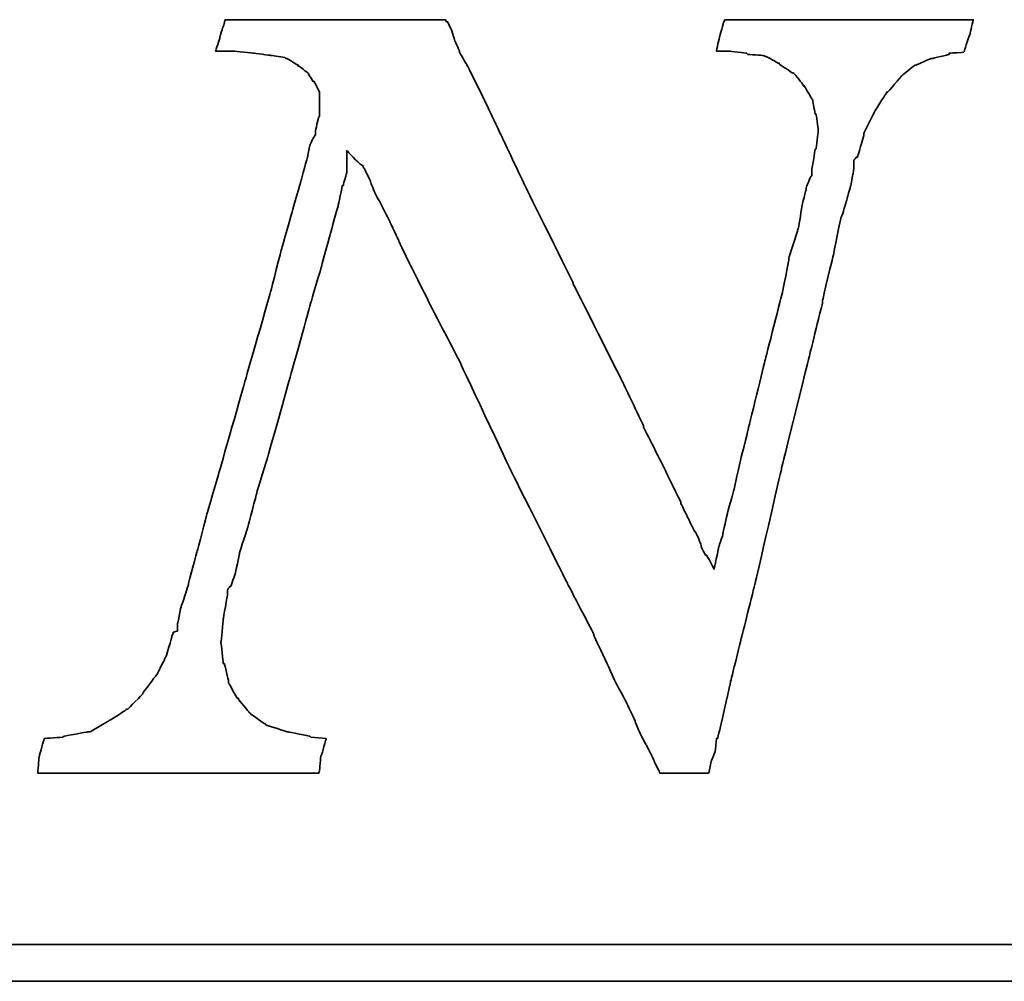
# Model space of a CAD drawing. Header units: millimetres. Extents: x 21 to 553, y -27 to 131.
# Tile 47 of 51: x 438.46 to 444.14, y 21.55 to 27.09. Entities that reach past the tile are written whole.
import ezdxf

# ---------------------------------------------------------------- set-up
doc = ezdxf.new("R2010")
doc.units = ezdxf.units.MM
doc.header["$LTSCALE"] = 0.15
doc.layers.add('DIM', color=4, linetype='CONTINUOUS')
doc.layers.add('layer 1', color=7, linetype='CONTINUOUS')

# ---------------------------------------------------------------- blocks, each defined once
blk = doc.blocks.new('TBI MOTION logo(完整正式版)')
at = {"layer": 'layer 1', "color": 22, "lineweight": 35}
for points, knots in [([(58.92625, -7.91875), (58.92625, -7.91875), (58.58625, -7.89375), (58.58625, -7.89375), (58.58625, -7.89375), (58.58625, -7.89375), (58.56625, -7.87125), (58.56625, -7.87125), (58.56625, -7.87125), (58.56625, -7.87125), (58.08375, -7.77375), (58.08375, -7.77375), (58.08375, -7.77375), (58.08375, -7.77375), (58.06125, -7.77375), (58.06125, -7.77375), (58.06125, -7.77375), (58.06125, -7.77375), (57.62625, -7.63125), (57.62625, -7.63125), (57.62625, -7.63125), (57.62625, -7.63125), (57.60625, -7.63125), (57.60625, -7.63125), (57.60625, -7.63125), (57.60625, -7.63125), (57.58125, -7.60625), (57.58125, -7.60625), (57.58125, -7.60625), (57.58125, -7.60625), (57.26625, -7.38875), (57.26625, -7.38875), (57.26625, -7.38875), (57.26625, -7.38875), (57.24625, -7.36875), (57.24625, -7.36875), (57.24625, -7.36875), (57.24625, -7.36875), (57.22125, -7.34375), (57.22125, -7.34375), (57.22125, -7.34375), (57.22125, -7.34375), (56.98125, -7.05375), (56.98125, -7.05375), (56.98125, -7.05375), (56.98125, -7.05375), (56.98125, -7.02875), (56.98125, -7.02875), (56.98125, -7.02875), (56.98125, -7.02875), (56.95625, -7.02875), (56.95625, -7.02875), (56.95625, -7.02875), (56.95625, -7.02875), (56.76625, -6.69625), (56.76625, -6.69625), (56.76625, -6.69625), (56.76625, -6.69625), (56.76625, -6.67125), (56.76625, -6.67125), (56.76625, -6.67125), (56.76625, -6.67125), (56.76625, -6.64875), (56.76625, -6.64875), (56.76625, -6.64875), (56.76625, -6.64875), (56.67125, -6.26375), (56.67125, -6.26375), (56.67125, -6.26375), (56.67125, -6.26375), (56.64625, -6.26375), (56.64625, -6.26375), (56.64625, -6.26375), (56.64625, -6.26375), (56.64625, -6.23875), (56.64625, -6.23875), (56.64625, -6.23875), (56.64625, -6.23875), (56.59625, -5.80875), (56.59625, -5.80875), (56.59625, -5.80875), (56.59625, -5.80875), (56.59625, -5.78375), (56.59625, -5.78375), (56.59625, -5.78375), (56.59625, -5.78375), (56.64625, -5.30375), (56.64625, -5.30375), (56.64625, -5.30375), (56.64625, -5.30375), (56.64625, -5.27875), (56.64625, -5.27875), (56.64625, -5.27875), (56.64625, -5.27875), (56.74125, -4.72875), (56.74125, -4.72875), (56.74125, -4.72875), (56.74125, -4.72875), (56.74125, -4.67875), (56.74125, -4.67875), (56.74125, -4.67875), (56.74125, -4.67875), (56.74125, -4.63375), (56.74125, -4.63375), (56.74125, -4.63375), (56.74125, -4.63375), (56.79125, -4.55875), (56.79125, -4.55875), (56.79125, -4.55875), (56.79125, -4.55875), (56.81125, -4.55875), (56.81125, -4.55875), (56.81125, -4.55875), (56.81125, -4.55875), (56.91125, -4.27375), (56.91125, -4.27375), (56.91125, -4.27375), (56.91125, -4.27375), (57.00625, -3.83874), (57.00625, -3.83874), (57.00625, -3.83874), (57.00625, -3.83874), (57.00625, -3.81374), (57.00625, -3.81374), (57.00625, -3.81374), (57.00625, -3.81374), (57.19875, -3.21374), (57.19875, -3.21374), (57.19875, -3.21374), (57.19875, -3.21374), (57.38625, -2.49625), (57.38625, -2.49625), (57.38625, -2.49625), (57.38625, -2.49625), (57.38625, -2.47374), (57.38625, -2.47374), (57.38625, -2.47374), (57.38625, -2.47374), (57.62625, -1.70375), (57.62625, -1.70375), (57.62625, -1.70375), (57.62625, -1.70375), (58.10625, 0.00125), (58.10625, 0.00125), (58.10625, 0.00125), (58.10625, 0.00125), (58.58625, 1.72625), (58.58625, 1.72625), (58.58625, 1.72625), (58.58625, 1.72625), (58.82625, 2.54125), (58.82625, 2.54125), (58.82625, 2.54125), (58.82625, 2.54125), (58.82625, 2.56374), (58.82625, 2.56374), (58.82625, 2.56374), (58.82625, 2.56374), (59.02125, 3.26125), (59.02125, 3.26125), (59.02125, 3.26125), (59.02125, 3.26125), (59.18625, 3.86125), (59.18625, 3.86125), (59.18625, 3.86125), (59.18625, 3.86125), (59.28625, 4.31875), (59.28625, 4.31875), (59.28625, 4.31875), (59.28625, 4.31875), (59.30625, 4.31875), (59.30625, 4.31875), (59.30625, 4.31875), (59.30625, 4.31875), (59.30625, 4.34125), (59.30625, 4.34125), (59.30625, 4.34125), (59.30625, 4.34125), (59.38125, 4.60625), (59.38125, 4.60625), (59.38125, 4.60625), (59.38125, 4.60625), (59.38125, 4.65125), (59.38125, 4.65125), (59.38125, 4.65125), (59.38125, 4.65125), (59.38125, 5.08625), (59.38125, 5.08625), (59.38125, 5.08625), (59.38125, 5.08625), (59.66625, 4.79624), (59.66625, 4.79624), (59.66625, 4.79624), (59.66625, 4.79624), (59.74125, 4.75124), (59.74125, 4.75124), (59.74125, 4.75124), (59.74125, 4.75124), (59.74125, 4.72624), (59.74125, 4.72624), (59.74125, 4.72624), (59.74125, 4.72624), (59.76125, 4.70124), (59.76125, 4.70124), (59.76125, 4.70124), (59.76125, 4.70124), (59.81125, 4.60625), (59.81125, 4.60625), (59.81125, 4.60625), (59.81125, 4.60625), (59.90625, 4.41125), (59.90625, 4.41125), (59.90625, 4.41125), (59.90625, 4.41125), (59.90625, 4.39125), (59.90625, 4.39125), (59.90625, 4.39125), (59.90625, 4.39125), (60.00375, 4.15124), (60.00375, 4.15124), (60.00375, 4.15124), (60.00375, 4.15124), (60.14625, 3.88374), (60.14625, 3.88374), (60.14625, 3.88374), (60.14625, 3.88374), (60.34125, 3.50124), (60.34125, 3.50124), (60.34125, 3.50124), (60.34125, 3.50124), (60.53125, 3.09125), (60.53125, 3.09125), (60.53125, 3.09125), (60.53125, 3.09125), (60.74625, 2.63625), (60.74625, 2.63625), (60.74625, 2.63625), (60.74625, 2.63625), (61.25125, 1.63124), (61.25125, 1.63124), (61.25125, 1.63124), (61.25125, 1.63124), (61.85125, 0.47625), (61.85125, 0.47625), (61.85125, 0.47625), (61.85125, 0.47625), (63.02625, -2.01874), (63.02625, -2.01874), (63.02625, -2.01874), (63.02625, -2.01874), (64.27625, -4.51374), (64.27625, -4.51374), (64.27625, -4.51374), (64.27625, -4.51374), (64.85125, -5.61375), (64.85125, -5.61375), (64.85125, -5.61375), (64.85125, -5.61375), (64.85125, -5.64125), (64.85125, -5.64125), (64.85125, -5.64125), (64.85125, -5.64125), (65.32875, -6.67125), (65.32875, -6.67125), (65.32875, -6.67125), (65.32875, -6.67125), (65.57125, -7.12875), (65.57125, -7.12875), (65.57125, -7.12875), (65.57125, -7.12875), (65.76125, -7.53625), (65.76125, -7.53625), (65.76125, -7.53625), (65.76125, -7.53625), (65.76125, -7.55625), (65.76125, -7.55625), (65.76125, -7.55625), (65.76125, -7.55625), (65.90375, -7.87125), (65.90375, -7.87125), (65.90375, -7.87125), (65.90375, -7.87125), (66.07125, -8.18125), (66.07125, -8.18125), (66.07125, -8.18125), (66.07125, -8.18125), (66.19125, -8.42375), (66.19125, -8.42375), (66.19125, -8.42375), (66.19125, -8.42375), (66.19125, -8.44375), (66.19125, -8.44375), (66.19125, -8.44375), (66.19125, -8.44375), (66.29125, -8.63875), (66.29125, -8.63875), (66.29125, -8.63875), (66.29125, -8.63875), (66.31125, -8.68625), (66.31125, -8.68625), (66.31125, -8.68625), (66.31125, -8.68625), (66.38375, -8.68625), (66.38375, -8.68625), (66.38375, -8.68625), (66.38375, -8.68625), (66.84125, -8.68625), (66.84125, -8.68625), (66.84125, -8.68625), (66.84125, -8.68625), (67.29625, -8.68625), (67.29625, -8.68625), (67.29625, -8.68625), (67.29625, -8.68625), (67.36625, -8.68625), (67.36625, -8.68625), (67.36625, -8.68625), (67.36625, -8.68625), (67.39125, -8.68625), (67.39125, -8.68625), (67.39125, -8.68625), (67.39125, -8.68625), (67.44125, -8.46875), (67.44125, -8.46875), (67.44125, -8.46875), (67.44125, -8.46875), (67.44125, -8.44375), (67.44125, -8.44375), (67.44125, -8.44375), (67.44125, -8.44375), (67.53625, -8.20375), (67.53625, -8.20375), (67.53625, -8.20375), (67.53625, -8.20375), (67.56125, -7.94375), (67.56125, -7.94375), (67.56125, -7.94375), (67.56125, -7.94375), (67.56125, -7.91875), (67.56125, -7.91875), (67.56125, -7.91875), (67.56125, -7.91875), (67.58625, -7.91875), (67.58625, -7.91875), (67.58625, -7.91875), (67.58625, -7.91875), (67.68125, -7.53625), (67.68125, -7.53625), (67.68125, -7.53625), (67.68125, -7.53625), (67.87375, -6.67125), (67.87375, -6.67125), (67.87375, -6.67125), (67.87375, -6.67125), (68.13625, -5.61375), (68.13625, -5.61375), (68.13625, -5.61375), (68.13625, -5.61375), (68.42375, -4.46374), (68.42375, -4.46374), (68.42375, -4.46374), (68.42375, -4.46374), (68.99875, -1.96874), (68.99875, -1.96874), (68.99875, -1.96874), (68.99875, -1.96874), (69.62625, 0.57625), (69.62625, 0.57625), (69.62625, 0.57625), (69.62625, 0.57625), (69.91125, 1.72625), (69.91125, 1.72625), (69.91125, 1.72625), (69.91125, 1.72625), (69.91125, 1.77625), (69.91125, 1.77625), (69.91125, 1.77625), (69.91125, 1.77625), (70.15125, 2.78124), (70.15125, 2.78124), (70.15125, 2.78124), (70.15125, 2.78124), (70.32125, 3.62125), (70.32125, 3.62125), (70.32125, 3.62125), (70.32125, 3.62125), (70.34125, 3.64625), (70.34125, 3.64625), (70.34125, 3.64625), (70.34125, 3.64625), (70.44125, 3.98125), (70.44125, 3.98125), (70.44125, 3.98125), (70.44125, 3.98125), (70.53625, 4.31875), (70.53625, 4.31875), (70.53625, 4.31875), (70.53625, 4.31875), (70.58125, 4.55875), (70.58125, 4.55875), (70.58125, 4.55875), (70.58125, 4.55875), (70.60625, 4.72624), (70.60625, 4.72624), (70.60625, 4.72624), (70.60625, 4.72624), (70.60625, 4.79624), (70.60625, 4.79624), (70.60625, 4.79624), (70.60625, 4.79624), (70.60625, 4.87125), (70.60625, 4.87125), (70.60625, 4.87125), (70.60625, 4.87125), (70.65625, 4.94125), (70.65625, 4.94125), (70.65625, 4.94125), (70.65625, 4.94125), (70.68125, 4.94125), (70.68125, 4.94125), (70.68125, 4.94125), (70.68125, 4.94125), (70.82125, 5.42125), (70.82125, 5.42125), (70.82125, 5.42125), (70.82125, 5.42125), (70.82125, 5.44625), (70.82125, 5.44625), (70.82125, 5.44625), (70.82125, 5.44625), (70.82125, 5.47125), (70.82125, 5.47125), (70.82125, 5.47125), (70.82125, 5.47125), (71.06125, 5.94625), (71.06125, 5.94625), (71.06125, 5.94625), (71.06125, 5.94625), (71.30125, 6.33124), (71.30125, 6.33124), (71.30125, 6.33124), (71.30125, 6.33124), (71.32625, 6.35625), (71.32625, 6.35625), (71.32625, 6.35625), (71.32625, 6.35625), (71.32625, 6.38124), (71.32625, 6.38124), (71.32625, 6.38124), (71.32625, 6.38124), (71.35125, 6.38124), (71.35125, 6.38124), (71.35125, 6.38124), (71.35125, 6.38124), (71.66125, 6.74125), (71.66125, 6.74125), (71.66125, 6.74125), (71.66125, 6.74125), (71.68625, 6.76625), (71.68625, 6.76625), (71.68625, 6.76625), (71.68625, 6.76625), (71.92625, 6.95624), (71.92625, 6.95624), (71.92625, 6.95624), (71.92625, 6.95624), (71.95125, 6.98125), (71.95125, 6.98125), (71.95125, 6.98125), (71.95125, 6.98125), (71.97625, 6.98125), (71.97625, 6.98125), (71.97625, 6.98125), (71.97625, 6.98125), (72.31125, 7.12624), (72.31125, 7.12624), (72.31125, 7.12624), (72.31125, 7.12624), (72.33375, 7.12624), (72.33375, 7.12624), (72.33375, 7.12624), (72.33375, 7.12624), (72.71625, 7.21875), (72.71625, 7.21875), (72.71625, 7.21875), (72.71625, 7.21875), (72.71625, 7.24624), (72.71625, 7.24624), (72.71625, 7.24624), (72.71625, 7.24624), (72.74125, 7.24624), (72.74125, 7.24624), (72.74125, 7.24624), (72.74125, 7.24624), (73.03124, 7.26624), (73.03124, 7.26624), (73.03124, 7.26624), (73.03124, 7.26624), (73.05375, 7.29125), (73.05375, 7.29125), (73.05375, 7.29125), (73.05375, 7.29125), (73.05375, 7.31625), (73.05375, 7.31625), (73.05375, 7.31625), (73.05375, 7.31625), (73.17625, 7.67625), (73.17625, 7.67625), (73.17625, 7.67625), (73.17625, 7.67625), (73.24625, 7.98625), (73.24625, 7.98625), (73.24625, 7.98625), (73.24625, 7.98625), (73.19625, 7.98625), (73.19625, 7.98625), (73.19625, 7.98625), (73.19625, 7.98625), (72.93625, 7.98625), (72.93625, 7.98625), (72.93625, 7.98625), (72.93625, 7.98625), (72.55125, 7.98625), (72.55125, 7.98625), (72.55125, 7.98625), (72.55125, 7.98625), (72.09625, 7.98625), (72.09625, 7.98625), (72.09625, 7.98625), (72.09625, 7.98625), (71.64125, 7.98625), (71.64125, 7.98625), (71.64125, 7.98625), (71.64125, 7.98625), (70.53625, 7.98625), (70.53625, 7.98625), (70.53625, 7.98625), (70.53625, 7.98625), (69.47875, 7.98625), (69.47875, 7.98625), (69.47875, 7.98625), (69.47875, 7.98625), (68.95125, 7.98625), (68.95125, 7.98625), (68.95125, 7.98625), (68.95125, 7.98625), (68.52125, 7.98625), (68.52125, 7.98625), (68.52125, 7.98625), (68.52125, 7.98625), (68.13625, 7.98625), (68.13625, 7.98625), (68.13625, 7.98625), (68.13625, 7.98625), (67.87375, 7.98625), (67.87375, 7.98625), (67.87375, 7.98625), (67.87375, 7.98625), (67.75125, 7.98625), (67.75125, 7.98625), (67.75125, 7.98625), (67.75125, 7.98625), (67.72625, 7.94125), (67.72625, 7.94125), (67.72625, 7.94125), (67.72625, 7.94125), (67.63125, 7.60625), (67.63125, 7.60625), (67.63125, 7.60625), (67.63125, 7.60625), (67.56125, 7.29125), (67.56125, 7.29125), (67.56125, 7.29125), (67.56125, 7.29125), (67.72625, 7.29125), (67.72625, 7.29125), (67.72625, 7.29125), (67.72625, 7.29125), (67.82625, 7.29125), (67.82625, 7.29125), (67.82625, 7.29125), (67.82625, 7.29125), (67.84625, 7.29125), (67.84625, 7.29125), (67.84625, 7.29125), (67.84625, 7.29125), (68.23125, 7.24624), (68.23125, 7.24624), (68.23125, 7.24624), (68.23125, 7.24624), (68.25875, 7.21875), (68.25875, 7.21875), (68.25875, 7.21875), (68.25875, 7.21875), (68.59125, 7.19624), (68.59125, 7.19624), (68.59125, 7.19624), (68.59125, 7.19624), (68.64125, 7.17125), (68.64125, 7.17125), (68.64125, 7.17125), (68.64125, 7.17125), (68.66625, 7.17125), (68.66625, 7.17125), (68.66625, 7.17125), (68.66625, 7.17125), (68.92625, 7.02624), (68.92625, 7.02624), (68.92625, 7.02624), (68.92625, 7.02624), (68.95125, 7.02624), (68.95125, 7.02624), (68.95125, 7.02624), (68.95125, 7.02624), (68.95125, 7.00624), (68.95125, 7.00624), (68.95125, 7.00624), (68.95125, 7.00624), (69.23875, 6.81125), (69.23875, 6.81125), (69.23875, 6.81125), (69.23875, 6.81125), (69.26625, 6.81125), (69.26625, 6.81125), (69.26625, 6.81125), (69.26625, 6.81125), (69.28625, 6.78625), (69.28625, 6.78625), (69.28625, 6.78625), (69.28625, 6.78625), (69.47875, 6.54875), (69.47875, 6.54875), (69.47875, 6.54875), (69.47875, 6.54875), (69.47875, 6.52375), (69.47875, 6.52375), (69.47875, 6.52375), (69.47875, 6.52375), (69.50625, 6.52375), (69.50625, 6.52375), (69.50625, 6.52375), (69.50625, 6.52375), (69.67125, 6.23625), (69.67125, 6.23625), (69.67125, 6.23625), (69.67125, 6.23625), (69.69375, 6.21125), (69.69375, 6.21125), (69.69375, 6.21125), (69.69375, 6.21125), (69.69375, 6.18625), (69.69375, 6.18625), (69.69375, 6.18625), (69.69375, 6.18625), (69.74625, 5.89875), (69.74625, 5.89875), (69.74625, 5.89875), (69.74625, 5.89875), (69.76625, 5.89875), (69.76625, 5.89875), (69.76625, 5.89875), (69.76625, 5.89875), (69.81375, 5.56625), (69.81375, 5.56625), (69.81375, 5.56625), (69.81375, 5.56625), (69.81375, 5.54125), (69.81375, 5.54125), (69.81375, 5.54125), (69.81375, 5.54125), (69.81375, 5.51625), (69.81375, 5.51625), (69.81375, 5.51625), (69.81375, 5.51625), (69.76625, 5.13125), (69.76625, 5.13125), (69.76625, 5.13125), (69.76625, 5.13125), (69.74625, 5.10874), (69.74625, 5.10874), (69.74625, 5.10874), (69.74625, 5.10874), (69.67125, 4.65125), (69.67125, 4.65125), (69.67125, 4.65125), (69.67125, 4.65125), (69.67125, 4.55875), (69.67125, 4.55875), (69.67125, 4.55875), (69.67125, 4.55875), (69.67125, 4.53125), (69.67125, 4.53125), (69.67125, 4.53125), (69.67125, 4.53125), (69.64625, 4.50874), (69.64625, 4.50874), (69.64625, 4.50874), (69.64625, 4.50874), (69.55125, 4.27125), (69.55125, 4.27125), (69.55125, 4.27125), (69.55125, 4.27125), (69.55125, 4.24625), (69.55125, 4.24625), (69.55125, 4.24625), (69.55125, 4.24625), (69.45375, 3.86125), (69.45375, 3.86125), (69.45375, 3.86125), (69.45375, 3.86125), (69.38625, 3.40624), (69.38625, 3.40624), (69.38625, 3.40624), (69.38625, 3.40624), (69.35875, 3.33125), (69.35875, 3.33125), (69.35875, 3.33125), (69.35875, 3.33125), (69.35875, 3.30875), (69.35875, 3.30875), (69.35875, 3.30875), (69.35875, 3.30875), (69.16625, 2.71125), (69.16625, 2.71125), (69.16625, 2.71125), (69.16625, 2.71125), (69.16625, 2.66375), (69.16625, 2.66375), (69.16625, 2.66375), (69.16625, 2.66375), (69.02625, 1.96374), (69.02625, 1.96374), (69.02625, 1.96374), (69.02625, 1.96374), (68.64125, 0.45624), (68.64125, 0.45624), (68.64125, 0.45624), (68.64125, 0.45624), (68.25875, -1.10625), (68.25875, -1.10625), (68.25875, -1.10625), (68.25875, -1.10625), (68.08625, -1.80125), (68.08625, -1.80125), (68.08625, -1.80125), (68.08625, -1.80125), (67.94625, -2.42625), (67.94625, -2.42625), (67.94625, -2.42625), (67.94625, -2.42625), (67.80125, -2.95375), (67.80125, -2.95375), (67.80125, -2.95375), (67.80125, -2.95375), (67.70625, -3.38375), (67.70625, -3.38375), (67.70625, -3.38375), (67.70625, -3.38375), (67.70625, -3.40875), (67.70625, -3.40875), (67.70625, -3.40875), (67.70625, -3.40875), (67.63125, -3.62375), (67.63125, -3.62375), (67.63125, -3.62375), (67.63125, -3.62375), (67.60625, -3.72125), (67.60625, -3.72125), (67.60625, -3.72125), (67.60625, -3.72125), (67.51125, -4.17375), (67.51125, -4.17375), (67.51125, -4.17375), (67.51125, -4.17375), (67.34625, -3.86374), (67.34625, -3.86374), (67.34625, -3.86374), (67.34625, -3.86374), (67.32125, -3.86374), (67.32125, -3.86374), (67.32125, -3.86374), (67.32125, -3.86374), (67.27125, -3.76874), (67.27125, -3.76874), (67.27125, -3.76874), (67.27125, -3.76874), (67.22625, -3.67374), (67.22625, -3.67374), (67.22625, -3.67374), (67.22625, -3.67374), (67.22625, -3.64875), (67.22625, -3.64875), (67.22625, -3.64875), (67.22625, -3.64875), (67.15125, -3.45375), (67.15125, -3.45375), (67.15125, -3.45375), (67.15125, -3.45375), (67.05625, -3.28875), (67.05625, -3.28875), (67.05625, -3.28875), (67.05625, -3.28875), (66.91125, -3.00125), (66.91125, -3.00125), (66.91125, -3.00125), (66.91125, -3.00125), (66.77125, -2.71375), (66.77125, -2.71375), (66.77125, -2.71375), (66.77125, -2.71375), (66.77125, -2.68875), (66.77125, -2.68875), (66.77125, -2.68875), (66.77125, -2.68875), (66.41125, -1.94374), (66.41125, -1.94374), (66.41125, -1.94374), (66.41125, -1.94374), (65.95125, -1.03375), (65.95125, -1.03375), (65.95125, -1.03375), (65.95125, -1.03375), (65.95125, -1.00875), (65.95125, -1.00875), (65.95125, -1.00875), (65.95125, -1.00875), (65.49625, -0.04874), (65.49625, -0.04874), (65.49625, -0.04874), (65.49625, -0.04874), (64.39375, 2.13624), (64.39375, 2.13624), (64.39375, 2.13624), (64.39375, 2.13624), (64.39375, 2.15624), (64.39375, 2.15624), (64.39375, 2.15624), (64.39375, 2.15624), (63.33625, 4.29125), (63.33625, 4.29125), (63.33625, 4.29125), (63.33625, 4.29125), (62.85625, 5.30125), (62.85625, 5.30125), (62.85625, 5.30125), (62.85625, 5.30125), (62.42625, 6.21125), (62.42625, 6.21125), (62.42625, 6.21125), (62.42625, 6.21125), (62.04125, 6.98125), (62.04125, 6.98125), (62.04125, 6.98125), (62.04125, 6.98125), (61.87375, 7.26624), (61.87375, 7.26624), (61.87375, 7.26624), (61.87375, 7.26624), (61.87375, 7.29125), (61.87375, 7.29125), (61.87375, 7.29125), (61.87375, 7.29125), (61.75625, 7.55625), (61.75625, 7.55625), (61.75625, 7.55625), (61.75625, 7.55625), (61.75625, 7.58124), (61.75625, 7.58124), (61.75625, 7.58124), (61.75625, 7.58124), (61.68375, 7.79375), (61.68375, 7.79375), (61.68375, 7.79375), (61.68375, 7.79375), (61.61125, 7.94125), (61.61125, 7.94125), (61.61125, 7.94125), (61.61125, 7.94125), (61.58625, 7.94125), (61.58625, 7.94125), (61.58625, 7.94125), (61.58625, 7.94125), (61.56375, 7.98625), (61.56375, 7.98625), (61.56375, 7.98625), (61.56375, 7.98625), (61.41875, 7.98625), (61.41875, 7.98625), (61.41875, 7.98625), (61.41875, 7.98625), (61.18125, 7.98625), (61.18125, 7.98625), (61.18125, 7.98625), (61.18125, 7.98625), (60.84125, 7.98625), (60.84125, 7.98625), (60.84125, 7.98625), (60.84125, 7.98625), (60.02625, 7.98625), (60.02625, 7.98625), (60.02625, 7.98625), (60.02625, 7.98625), (59.11625, 7.98625), (59.11625, 7.98625), (59.11625, 7.98625), (59.11625, 7.98625), (58.15625, 7.98625), (58.15625, 7.98625), (58.15625, 7.98625), (58.15625, 7.98625), (57.34125, 7.98625), (57.34125, 7.98625), (57.34125, 7.98625), (57.34125, 7.98625), (57.00625, 7.98625), (57.00625, 7.98625), (57.00625, 7.98625), (57.00625, 7.98625), (56.76625, 7.98625), (56.76625, 7.98625), (56.76625, 7.98625), (56.76625, 7.98625), (56.69125, 7.98625), (56.69125, 7.98625), (56.69125, 7.98625), (56.69125, 7.98625), (56.67125, 7.94125), (56.67125, 7.94125), (56.67125, 7.94125), (56.67125, 7.94125), (56.67125, 7.91625), (56.67125, 7.91625), (56.67125, 7.91625), (56.67125, 7.91625), (56.57125, 7.60625), (56.57125, 7.60625), (56.57125, 7.60625), (56.57125, 7.60625), (56.57125, 7.58124), (56.57125, 7.58124), (56.57125, 7.58124), (56.57125, 7.58124), (56.47625, 7.29125), (56.47625, 7.29125), (56.47625, 7.29125), (56.47625, 7.29125), (56.57125, 7.29125), (56.57125, 7.29125), (56.57125, 7.29125), (56.57125, 7.29125), (56.76625, 7.29125), (56.76625, 7.29125), (56.76625, 7.29125), (56.76625, 7.29125), (56.86125, 7.29125), (56.86125, 7.29125), (56.86125, 7.29125), (56.86125, 7.29125), (56.88625, 7.29125), (56.88625, 7.29125), (56.88625, 7.29125), (56.88625, 7.29125), (57.31625, 7.24624), (57.31625, 7.24624), (57.31625, 7.24624), (57.31625, 7.24624), (57.70125, 7.19624), (57.70125, 7.19624), (57.70125, 7.19624), (57.70125, 7.19624), (57.72625, 7.19624), (57.72625, 7.19624), (57.72625, 7.19624), (57.72625, 7.19624), (58.01125, 7.14624), (58.01125, 7.14624), (58.01125, 7.14624), (58.01125, 7.14624), (58.03625, 7.12624), (58.03625, 7.12624), (58.03625, 7.12624), (58.03625, 7.12624), (58.06125, 7.12624), (58.06125, 7.12624), (58.06125, 7.12624), (58.06125, 7.12624), (58.30125, 6.98125), (58.30125, 6.98125), (58.30125, 6.98125), (58.30125, 6.98125), (58.30125, 6.95624), (58.30125, 6.95624), (58.30125, 6.95624), (58.30125, 6.95624), (58.32375, 6.95624), (58.32375, 6.95624), (58.32375, 6.95624), (58.32375, 6.95624), (58.51625, 6.81125), (58.51625, 6.81125), (58.51625, 6.81125), (58.51625, 6.81125), (58.54125, 6.78625), (58.54125, 6.78625), (58.54125, 6.78625), (58.54125, 6.78625), (58.54125, 6.76625), (58.54125, 6.76625), (58.54125, 6.76625), (58.54125, 6.76625), (58.63625, 6.62124), (58.63625, 6.62124), (58.63625, 6.62124), (58.63625, 6.62124), (58.65875, 6.62124), (58.65875, 6.62124), (58.65875, 6.62124), (58.65875, 6.62124), (58.75625, 6.42625), (58.75625, 6.42625), (58.75625, 6.42625), (58.75625, 6.42625), (58.77875, 6.38124), (58.77875, 6.38124), (58.77875, 6.38124), (58.77875, 6.38124), (58.77875, 6.33124), (58.77875, 6.33124), (58.77875, 6.33124), (58.77875, 6.33124), (58.77875, 6.09125), (58.77875, 6.09125), (58.77875, 6.09125), (58.77875, 6.09125), (58.77875, 5.85125), (58.77875, 5.85125), (58.77875, 5.85125), (58.77875, 5.85125), (58.75625, 5.82625), (58.75625, 5.82625), (58.75625, 5.82625), (58.75625, 5.82625), (58.68625, 5.51625), (58.68625, 5.51625), (58.68625, 5.51625), (58.68625, 5.51625), (58.68625, 5.47125), (58.68625, 5.47125), (58.68625, 5.47125), (58.68625, 5.47125), (58.68625, 5.44625), (58.68625, 5.44625), (58.68625, 5.44625), (58.68625, 5.44625), (58.65875, 5.39625), (58.65875, 5.39625), (58.65875, 5.39625), (58.65875, 5.39625), (58.61125, 5.32624), (58.61125, 5.32624), (58.61125, 5.32624), (58.61125, 5.32624), (58.56625, 5.20375), (58.56625, 5.20375), (58.56625, 5.20375), (58.56625, 5.20375), (58.51625, 4.99125), (58.51625, 4.99125), (58.51625, 4.99125), (58.51625, 4.99125), (58.51625, 4.96625), (58.51625, 4.96625), (58.51625, 4.96625), (58.51625, 4.96625), (58.37125, 4.43625), (58.37125, 4.43625), (58.37125, 4.43625), (58.37125, 4.43625), (58.18125, 3.76625), (58.18125, 3.76625), (58.18125, 3.76625), (58.18125, 3.76625), (57.94125, 2.92624), (57.94125, 2.92624), (57.94125, 2.92624), (57.94125, 2.92624), (57.70125, 1.98874), (57.70125, 1.98874), (57.70125, 1.98874), (57.70125, 1.98874), (57.12625, -0.02374), (57.12625, -0.02374), (57.12625, -0.02374), (57.12625, -0.02374), (56.55125, -2.03875), (56.55125, -2.03875), (56.55125, -2.03875), (56.55125, -2.03875), (56.28625, -2.95375), (56.28625, -2.95375), (56.28625, -2.95375), (56.28625, -2.95375), (56.07125, -3.76874), (56.07125, -3.76874), (56.07125, -3.76874), (56.07125, -3.76874), (55.87625, -4.48874), (55.87625, -4.48874), (55.87625, -4.48874), (55.87625, -4.48874), (55.87625, -4.51374), (55.87625, -4.51374), (55.87625, -4.51374), (55.87625, -4.51374), (55.71125, -5.01625), (55.71125, -5.01625), (55.71125, -5.01625), (55.71125, -5.01625), (55.66125, -5.25375), (55.66125, -5.25375), (55.66125, -5.25375), (55.66125, -5.25375), (55.66125, -5.27875), (55.66125, -5.27875), (55.66125, -5.27875), (55.66125, -5.27875), (55.63625, -5.37375), (55.63625, -5.37375), (55.63625, -5.37375), (55.63625, -5.37375), (55.63625, -5.42375), (55.63625, -5.42375), (55.63625, -5.42375), (55.63625, -5.42375), (55.63625, -5.54125), (55.63625, -5.54125), (55.63625, -5.54125), (55.63625, -5.54125), (55.54125, -5.56875), (55.54125, -5.56875), (55.54125, -5.56875), (55.54125, -5.56875), (55.39625, -6.04875), (55.39625, -6.04875), (55.39625, -6.04875), (55.39625, -6.04875), (55.39625, -6.06875), (55.39625, -6.06875), (55.39625, -6.06875), (55.39625, -6.06875), (55.18125, -6.50375), (55.18125, -6.50375), (55.18125, -6.50375), (55.18125, -6.50375), (55.15625, -6.52875), (55.15625, -6.52875), (55.15625, -6.52875), (55.15625, -6.52875), (54.86875, -6.91125), (54.86875, -6.91125), (54.86875, -6.91125), (54.86875, -6.91125), (54.86875, -6.93375), (54.86875, -6.93375), (54.86875, -6.93375), (54.86875, -6.93375), (54.53125, -7.26875), (54.53125, -7.26875), (54.53125, -7.26875), (54.53125, -7.26875), (54.51125, -7.26875), (54.51125, -7.26875), (54.51125, -7.26875), (54.51125, -7.26875), (54.48625, -7.29625), (54.48625, -7.29625), (54.48625, -7.29625), (54.48625, -7.29625), (54.10375, -7.53625), (54.10375, -7.53625), (54.10375, -7.53625), (54.10375, -7.53625), (53.69625, -7.77375), (53.69625, -7.77375), (53.69625, -7.77375), (53.69625, -7.77375), (53.67125, -7.77375), (53.67125, -7.77375), (53.67125, -7.77375), (53.67125, -7.77375), (53.64625, -7.77375), (53.64625, -7.77375), (53.64625, -7.77375), (53.64625, -7.77375), (53.11625, -7.87125), (53.11625, -7.87125), (53.11625, -7.87125), (53.11625, -7.87125), (53.09625, -7.89375), (53.09625, -7.89375), (53.09625, -7.89375), (53.09625, -7.89375), (52.68625, -7.91875), (52.68625, -7.91875), (52.68625, -7.91875), (52.68625, -7.91875), (52.66125, -7.99125), (52.66125, -7.99125), (52.66125, -7.99125), (52.66125, -7.99125), (52.56625, -8.34875), (52.56625, -8.34875), (52.56625, -8.34875), (52.56625, -8.34875), (52.54125, -8.68625), (52.54125, -8.68625), (52.54125, -8.68625), (52.54125, -8.68625), (52.58875, -8.68625), (52.58875, -8.68625), (52.58875, -8.68625), (52.58875, -8.68625), (52.87625, -8.68625), (52.87625, -8.68625), (52.87625, -8.68625), (52.87625, -8.68625), (53.33625, -8.68625), (53.33625, -8.68625), (53.33625, -8.68625), (53.33625, -8.68625), (53.79125, -8.68625), (53.79125, -8.68625), (53.79125, -8.68625), (53.79125, -8.68625), (54.36625, -8.68625), (54.36625, -8.68625), (54.36625, -8.68625), (54.36625, -8.68625), (55.59125, -8.68625), (55.59125, -8.68625), (55.59125, -8.68625), (55.59125, -8.68625), (56.76625, -8.68625), (56.76625, -8.68625), (56.76625, -8.68625), (56.76625, -8.68625), (57.34125, -8.68625), (57.34125, -8.68625), (57.34125, -8.68625), (57.34125, -8.68625), (57.82125, -8.68625), (57.82125, -8.68625), (57.82125, -8.68625), (57.82125, -8.68625), (58.25125, -8.68625), (58.25125, -8.68625), (58.25125, -8.68625), (58.25125, -8.68625), (58.58625, -8.68625), (58.58625, -8.68625), (58.58625, -8.68625), (58.58625, -8.68625), (58.75625, -8.68625), (58.75625, -8.68625), (58.75625, -8.68625), (58.75625, -8.68625), (58.77875, -8.63875), (58.77875, -8.63875), (58.77875, -8.63875), (58.77875, -8.63875), (58.80625, -8.30375), (58.80625, -8.30375), (58.80625, -8.30375), (58.80625, -8.30375), (58.82625, -8.27875), (58.82625, -8.27875), (58.82625, -8.27875), (58.82625, -8.27875), (58.92625, -7.91875), (58.92625, -7.91875)], [0, 0, 0, 0, 0.003125, 0.003125, 0.003125, 0.00312501, 0.00625, 0.00625, 0.00625, 0.00625001, 0.009375, 0.009375, 0.009375, 0.00937501, 0.0125, 0.0125, 0.0125, 0.01250001, 0.015625, 0.015625, 0.015625, 0.01562501, 0.01875, 0.01875, 0.01875, 0.01875001, 0.021875, 0.021875, 0.021875, 0.02187501, 0.025, 0.025, 0.025, 0.02500001, 0.028125, 0.028125, 0.028125, 0.02812501, 0.03125, 0.03125, 0.03125, 0.03125001, 0.034375, 0.034375, 0.034375, 0.03437501, 0.0375, 0.0375, 0.0375, 0.03750001, 0.040625, 0.040625, 0.040625, 0.04062501, 0.04375, 0.04375, 0.04375, 0.04375001, 0.046875, 0.046875, 0.046875, 0.04687501, 0.05, 0.05, 0.05, 0.05000001, 0.053125, 0.053125, 0.053125, 0.05312501, 0.05625, 0.05625, 0.05625, 0.05625001, 0.059375, 0.059375, 0.059375, 0.05937501, 0.0625, 0.0625, 0.0625, 0.06250001, 0.065625, 0.065625, 0.065625, 0.06562501, 0.06875, 0.06875, 0.06875, 0.06875001, 0.071875, 0.071875, 0.071875, 0.07187501, 0.075, 0.075, 0.075, 0.07500001, 0.078125, 0.078125, 0.078125, 0.07812501, 0.08125, 0.08125, 0.08125, 0.08125001, 0.084375, 0.084375, 0.084375, 0.08437501, 0.0875, 0.0875, 0.0875, 0.08750001, 0.090625, 0.090625, 0.090625, 0.09062501, 0.09375, 0.09375, 0.09375, 0.09375001, 0.096875, 0.096875, 0.096875, 0.09687501, 0.1, 0.1, 0.1, 0.10000001, 0.103125, 0.103125, 0.103125, 0.10312501, 0.10625, 0.10625, 0.10625, 0.10625001, 0.109375, 0.109375, 0.109375, 0.10937501, 0.1125, 0.1125, 0.1125, 0.11250001, 0.115625, 0.115625, 0.115625, 0.11562501, 0.11875, 0.11875, 0.11875, 0.11875001, 0.121875, 0.121875, 0.121875, 0.12187501, 0.125, 0.125, 0.125, 0.12500001, 0.128125, 0.128125, 0.128125, 0.12812501, 0.13125, 0.13125, 0.13125, 0.13125001, 0.134375, 0.134375, 0.134375, 0.13437501, 0.1375, 0.1375, 0.1375, 0.13750001, 0.140625, 0.140625, 0.140625, 0.14062501, 0.14375, 0.14375, 0.14375, 0.14375001, 0.146875, 0.146875, 0.146875, 0.14687501, 0.15, 0.15, 0.15, 0.15000001, 0.153125, 0.153125, 0.153125, 0.15312501, 0.15625, 0.15625, 0.15625, 0.15625001, 0.159375, 0.159375, 0.159375, 0.15937501, 0.1625, 0.1625, 0.1625, 0.16250001, 0.165625, 0.165625, 0.165625, 0.16562501, 0.16875, 0.16875, 0.16875, 0.16875001, 0.171875, 0.171875, 0.171875, 0.17187501, 0.175, 0.175, 0.175, 0.17500001, 0.178125, 0.178125, 0.178125, 0.17812501, 0.18125, 0.18125, 0.18125, 0.18125001, 0.184375, 0.184375, 0.184375, 0.18437501, 0.1875, 0.1875, 0.1875, 0.18750001, 0.190625, 0.190625, 0.190625, 0.19062501, 0.19375, 0.19375, 0.19375, 0.19375001, 0.196875, 0.196875, 0.196875, 0.19687501, 0.2, 0.2, 0.2, 0.20000001, 0.203125, 0.203125, 0.203125, 0.20312501, 0.20625, 0.20625, 0.20625, 0.20625001, 0.209375, 0.209375, 0.209375, 0.20937501, 0.2125, 0.2125, 0.2125, 0.21250001, 0.215625, 0.215625, 0.215625, 0.21562501, 0.21875, 0.21875, 0.21875, 0.21875001, 0.221875, 0.221875, 0.221875, 0.22187501, 0.225, 0.225, 0.225, 0.22500001, 0.228125, 0.228125, 0.228125, 0.22812501, 0.23125, 0.23125, 0.23125, 0.23125001, 0.234375, 0.234375, 0.234375, 0.23437501, 0.2375, 0.2375, 0.2375, 0.23750001, 0.240625, 0.240625, 0.240625, 0.24062501, 0.24375, 0.24375, 0.24375, 0.24375001, 0.246875, 0.246875, 0.246875, 0.24687501, 0.25, 0.25, 0.25, 0.25000001, 0.253125, 0.253125, 0.253125, 0.25312501, 0.25625, 0.25625, 0.25625, 0.25625001, 0.259375, 0.259375, 0.259375, 0.25937501, 0.2625, 0.2625, 0.2625, 0.26250001, 0.265625, 0.265625, 0.265625, 0.26562501, 0.26875, 0.26875, 0.26875, 0.26875001, 0.271875, 0.271875, 0.271875, 0.27187501, 0.275, 0.275, 0.275, 0.27500001, 0.278125, 0.278125, 0.278125, 0.27812501, 0.28125, 0.28125, 0.28125, 0.28125001, 0.284375, 0.284375, 0.284375, 0.28437501, 0.2875, 0.2875, 0.2875, 0.28750001, 0.290625, 0.290625, 0.290625, 0.29062501, 0.29375, 0.29375, 0.29375, 0.29375001, 0.296875, 0.296875, 0.296875, 0.29687501, 0.3, 0.3, 0.3, 0.30000001, 0.303125, 0.303125, 0.303125, 0.30312501, 0.30625, 0.30625, 0.30625, 0.30625001, 0.309375, 0.309375, 0.309375, 0.30937501, 0.3125, 0.3125, 0.3125, 0.31250001, 0.315625, 0.315625, 0.315625, 0.31562501, 0.31875, 0.31875, 0.31875, 0.31875001, 0.321875, 0.321875, 0.321875, 0.32187501, 0.325, 0.325, 0.325, 0.32500001, 0.328125, 0.328125, 0.328125, 0.32812501, 0.33125, 0.33125, 0.33125, 0.33125001, 0.334375, 0.334375, 0.334375, 0.33437501, 0.3375, 0.3375, 0.3375, 0.33750001, 0.340625, 0.340625, 0.340625, 0.34062501, 0.34375, 0.34375, 0.34375, 0.34375001, 0.346875, 0.346875, 0.346875, 0.34687501, 0.35, 0.35, 0.35, 0.35000001, 0.353125, 0.353125, 0.353125, 0.35312501, 0.35625, 0.35625, 0.35625, 0.35625001, 0.359375, 0.359375, 0.359375, 0.35937501, 0.3625, 0.3625, 0.3625, 0.36250001, 0.365625, 0.365625, 0.365625, 0.36562501, 0.36875, 0.36875, 0.36875, 0.36875001, 0.371875, 0.371875, 0.371875, 0.37187501, 0.375, 0.375, 0.375, 0.37500001, 0.378125, 0.378125, 0.378125, 0.37812501, 0.38125, 0.38125, 0.38125, 0.38125001, 0.384375, 0.384375, 0.384375, 0.38437501, 0.3875, 0.3875, 0.3875, 0.38750001, 0.390625, 0.390625, 0.390625, 0.39062501, 0.39375, 0.39375, 0.39375, 0.39375001, 0.396875, 0.396875, 0.396875, 0.39687501, 0.4, 0.4, 0.4, 0.40000001, 0.403125, 0.403125, 0.403125, 0.40312501, 0.40625, 0.40625, 0.40625, 0.40625001, 0.409375, 0.409375, 0.409375, 0.40937501, 0.4125, 0.4125, 0.4125, 0.41250001, 0.415625, 0.415625, 0.415625, 0.41562501, 0.41875, 0.41875, 0.41875, 0.41875001, 0.421875, 0.421875, 0.421875, 0.42187501, 0.425, 0.425, 0.425, 0.42500001, 0.428125, 0.428125, 0.428125, 0.42812501, 0.43125, 0.43125, 0.43125, 0.43125001, 0.434375, 0.434375, 0.434375, 0.43437501, 0.4375, 0.4375, 0.4375, 0.43750001, 0.440625, 0.440625, 0.440625, 0.44062501, 0.44375, 0.44375, 0.44375, 0.44375001, 0.446875, 0.446875, 0.446875, 0.44687501, 0.45, 0.45, 0.45, 0.45000001, 0.453125, 0.453125, 0.453125, 0.45312501, 0.45625, 0.45625, 0.45625, 0.45625001, 0.459375, 0.459375, 0.459375, 0.45937501, 0.4625, 0.4625, 0.4625, 0.46250001, 0.465625, 0.465625, 0.465625, 0.46562501, 0.46875, 0.46875, 0.46875, 0.46875001, 0.471875, 0.471875, 0.471875, 0.47187501, 0.475, 0.475, 0.475, 0.47500001, 0.478125, 0.478125, 0.478125, 0.47812501, 0.48125, 0.48125, 0.48125, 0.48125001, 0.484375, 0.484375, 0.484375, 0.48437501, 0.4875, 0.4875, 0.4875, 0.48750001, 0.490625, 0.490625, 0.490625, 0.49062501, 0.49375, 0.49375, 0.49375, 0.49375001, 0.496875, 0.496875, 0.496875, 0.49687501, 0.5, 0.5, 0.5, 0.50000001, 0.503125, 0.503125, 0.503125, 0.50312501, 0.50625, 0.50625, 0.50625, 0.50625001, 0.509375, 0.509375, 0.509375, 0.50937501, 0.5125, 0.5125, 0.5125, 0.51250001, 0.515625, 0.515625, 0.515625, 0.51562501, 0.51875, 0.51875, 0.51875, 0.51875001, 0.521875, 0.521875, 0.521875, 0.52187501, 0.525, 0.525, 0.525, 0.52500001, 0.528125, 0.528125, 0.528125, 0.52812501, 0.53125, 0.53125, 0.53125, 0.53125001, 0.534375, 0.534375, 0.534375, 0.53437501, 0.5375, 0.5375, 0.5375, 0.53750001, 0.540625, 0.540625, 0.540625, 0.54062501, 0.54375, 0.54375, 0.54375, 0.54375001, 0.546875, 0.546875, 0.546875, 0.54687501, 0.55, 0.55, 0.55, 0.55000001, 0.553125, 0.553125, 0.553125, 0.55312501, 0.55625, 0.55625, 0.55625, 0.55625001, 0.559375, 0.559375, 0.559375, 0.55937501, 0.5625, 0.5625, 0.5625, 0.56250001, 0.565625, 0.565625, 0.565625, 0.56562501, 0.56875, 0.56875, 0.56875, 0.56875001, 0.571875, 0.571875, 0.571875, 0.57187501, 0.575, 0.575, 0.575, 0.57500001, 0.578125, 0.578125, 0.578125, 0.57812501, 0.58125, 0.58125, 0.58125, 0.58125001, 0.584375, 0.584375, 0.584375, 0.58437501, 0.5875, 0.5875, 0.5875, 0.58750001, 0.590625, 0.590625, 0.590625, 0.59062501, 0.59375, 0.59375, 0.59375, 0.59375001, 0.596875, 0.596875, 0.596875, 0.59687501, 0.6, 0.6, 0.6, 0.60000001, 0.603125, 0.603125, 0.603125, 0.60312501, 0.60625, 0.60625, 0.60625, 0.60625001, 0.609375, 0.609375, 0.609375, 0.60937501, 0.6125, 0.6125, 0.6125, 0.61250001, 0.615625, 0.615625, 0.615625, 0.61562501, 0.61875, 0.61875, 0.61875, 0.61875001, 0.621875, 0.621875, 0.621875, 0.62187501, 0.625, 0.625, 0.625, 0.62500001, 0.628125, 0.628125, 0.628125, 0.62812501, 0.63125, 0.63125, 0.63125, 0.63125001, 0.634375, 0.634375, 0.634375, 0.63437501, 0.6375, 0.6375, 0.6375, 0.63750001, 0.640625, 0.640625, 0.640625, 0.64062501, 0.64375, 0.64375, 0.64375, 0.64375001, 0.646875, 0.646875, 0.646875, 0.64687501, 0.65, 0.65, 0.65, 0.65000001, 0.653125, 0.653125, 0.653125, 0.65312501, 0.65625, 0.65625, 0.65625, 0.65625001, 0.659375, 0.659375, 0.659375, 0.65937501, 0.6625, 0.6625, 0.6625, 0.66250001, 0.665625, 0.665625, 0.665625, 0.66562501, 0.66875, 0.66875, 0.66875, 0.66875001, 0.671875, 0.671875, 0.671875, 0.67187501, 0.675, 0.675, 0.675, 0.67500001, 0.678125, 0.678125, 0.678125, 0.67812501, 0.68125, 0.68125, 0.68125, 0.68125001, 0.684375, 0.684375, 0.684375, 0.68437501, 0.6875, 0.6875, 0.6875, 0.68750001, 0.690625, 0.690625, 0.690625, 0.69062501, 0.69375, 0.69375, 0.69375, 0.69375001, 0.696875, 0.696875, 0.696875, 0.69687501, 0.7, 0.7, 0.7, 0.70000001, 0.703125, 0.703125, 0.703125, 0.70312501, 0.70625, 0.70625, 0.70625, 0.70625001, 0.709375, 0.709375, 0.709375, 0.70937501, 0.7125, 0.7125, 0.7125, 0.71250001, 0.715625, 0.715625, 0.715625, 0.71562501, 0.71875, 0.71875, 0.71875, 0.71875001, 0.721875, 0.721875, 0.721875, 0.72187501, 0.725, 0.725, 0.725, 0.72500001, 0.728125, 0.728125, 0.728125, 0.72812501, 0.73125, 0.73125, 0.73125, 0.73125001, 0.734375, 0.734375, 0.734375, 0.73437501, 0.7375, 0.7375, 0.7375, 0.73750001, 0.740625, 0.740625, 0.740625, 0.74062501, 0.74375, 0.74375, 0.74375, 0.74375001, 0.746875, 0.746875, 0.746875, 0.74687501, 0.75, 0.75, 0.75, 0.75000001, 0.753125, 0.753125, 0.753125, 0.75312501, 0.75625, 0.75625, 0.75625, 0.75625001, 0.759375, 0.759375, 0.759375, 0.75937501, 0.7625, 0.7625, 0.7625, 0.76250001, 0.765625, 0.765625, 0.765625, 0.76562501, 0.76875, 0.76875, 0.76875, 0.76875001, 0.771875, 0.771875, 0.771875, 0.77187501, 0.775, 0.775, 0.775, 0.77500001, 0.778125, 0.778125, 0.778125, 0.77812501, 0.78125, 0.78125, 0.78125, 0.78125001, 0.784375, 0.784375, 0.784375, 0.78437501, 0.7875, 0.7875, 0.7875, 0.78750001, 0.790625, 0.790625, 0.790625, 0.79062501, 0.79375, 0.79375, 0.79375, 0.79375001, 0.796875, 0.796875, 0.796875, 0.79687501, 0.8, 0.8, 0.8, 0.80000001, 0.803125, 0.803125, 0.803125, 0.80312501, 0.80625, 0.80625, 0.80625, 0.80625001, 0.809375, 0.809375, 0.809375, 0.80937501, 0.8125, 0.8125, 0.8125, 0.81250001, 0.815625, 0.815625, 0.815625, 0.81562501, 0.81875, 0.81875, 0.81875, 0.81875001, 0.821875, 0.821875, 0.821875, 0.82187501, 0.825, 0.825, 0.825, 0.82500001, 0.828125, 0.828125, 0.828125, 0.82812501, 0.83125, 0.83125, 0.83125, 0.83125001, 0.834375, 0.834375, 0.834375, 0.83437501, 0.8375, 0.8375, 0.8375, 0.83750001, 0.840625, 0.840625, 0.840625, 0.84062501, 0.84375, 0.84375, 0.84375, 0.84375001, 0.846875, 0.846875, 0.846875, 0.84687501, 0.85, 0.85, 0.85, 0.85000001, 0.853125, 0.853125, 0.853125, 0.85312501, 0.85625, 0.85625, 0.85625, 0.85625001, 0.859375, 0.859375, 0.859375, 0.85937501, 0.8625, 0.8625, 0.8625, 0.86250001, 0.865625, 0.865625, 0.865625, 0.86562501, 0.86875, 0.86875, 0.86875, 0.86875001, 0.871875, 0.871875, 0.871875, 0.87187501, 0.875, 0.875, 0.875, 0.87500001, 0.878125, 0.878125, 0.878125, 0.87812501, 0.88125, 0.88125, 0.88125, 0.88125001, 0.884375, 0.884375, 0.884375, 0.88437501, 0.8875, 0.8875, 0.8875, 0.88750001, 0.890625, 0.890625, 0.890625, 0.89062501, 0.89375, 0.89375, 0.89375, 0.89375001, 0.896875, 0.896875, 0.896875, 0.89687501, 0.9, 0.9, 0.9, 0.90000001, 0.903125, 0.903125, 0.903125, 0.90312501, 0.90625, 0.90625, 0.90625, 0.90625001, 0.909375, 0.909375, 0.909375, 0.90937501, 0.9125, 0.9125, 0.9125, 0.91250001, 0.915625, 0.915625, 0.915625, 0.91562501, 0.91875, 0.91875, 0.91875, 0.91875001, 0.921875, 0.921875, 0.921875, 0.92187501, 0.925, 0.925, 0.925, 0.92500001, 0.928125, 0.928125, 0.928125, 0.92812501, 0.93125, 0.93125, 0.93125, 0.93125001, 0.934375, 0.934375, 0.934375, 0.93437501, 0.9375, 0.9375, 0.9375, 0.93750001, 0.940625, 0.940625, 0.940625, 0.94062501, 0.94375, 0.94375, 0.94375, 0.94375001, 0.946875, 0.946875, 0.946875, 0.94687501, 0.95, 0.95, 0.95, 0.95000001, 0.953125, 0.953125, 0.953125, 0.95312501, 0.95625, 0.95625, 0.95625, 0.95625001, 0.959375, 0.959375, 0.959375, 0.95937501, 0.9625, 0.9625, 0.9625, 0.96250001, 0.965625, 0.965625, 0.965625, 0.96562501, 0.96875, 0.96875, 0.96875, 0.96875001, 0.971875, 0.971875, 0.971875, 0.97187501, 0.975, 0.975, 0.975, 0.97500001, 0.978125, 0.978125, 0.978125, 0.97812501, 0.98125, 0.98125, 0.98125, 0.98125001, 0.984375, 0.984375, 0.984375, 0.98437501, 0.9875, 0.9875, 0.9875, 0.98750001, 0.990625, 0.990625, 0.990625, 0.99062501, 0.99375, 0.99375, 0.99375, 0.99375001, 0.996875, 0.996875, 0.996875, 0.99687501, 1, 1, 1, 1]), ([(75.90875, -9.47875), (75.90875, -9.47875), (75.90875, -12.28625), (75.90875, -12.28625), (75.90875, -12.28625), (75.90875, -12.28625), (75.90875, -12.47875), (75.90875, -12.47875), (75.90875, -12.47875), (75.90875, -12.47875), (75.71625, -12.47875), (75.71625, -12.47875), (75.71625, -12.47875), (75.71625, -12.47875), (-88.32875, -12.47875), (-88.32875, -12.47875), (-88.32875, -12.47875), (-88.32875, -12.47875), (-88.32875, -13.29375), (-88.32875, -13.29375), (-88.32875, -13.29375), (-88.32875, -13.29375), (82.89125, -13.29375), (82.89125, -13.29375), (82.89125, -13.29375), (82.89125, -13.29375), (75.90875, -9.47875), (75.90875, -9.47875)], [0, 0, 0, 0, 0.14285714, 0.14285714, 0.14285714, 0.14285715, 0.28571429, 0.28571429, 0.28571429, 0.2857143, 0.42857143, 0.42857143, 0.42857143, 0.42857144, 0.57142857, 0.57142857, 0.57142857, 0.57142858, 0.71428571, 0.71428571, 0.71428571, 0.71428572, 0.85714286, 0.85714286, 0.85714286, 0.85714287, 1, 1, 1, 1])]:
    blk.add_open_spline(points, degree=3, knots=knots, dxfattribs=at)
blk.add_open_spline([(54.86875, -6.91125), (54.86875, -6.91125), (54.86875, -6.93375), (54.86875, -6.93375)], degree=3, dxfattribs=at)

msp = doc.modelspace()

# ---------------------------------------------------------------- block references
at = {"layer": 'DIM', "color": 0, "xscale": 0.2606204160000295, "yscale": 0.2606204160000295, "zscale": 0.2606204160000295}
msp.add_blockref('TBI MOTION logo(完整正式版)', (424.8696, 25.0105), dxfattribs=at)

doc.saveas('drawing.dxf')
